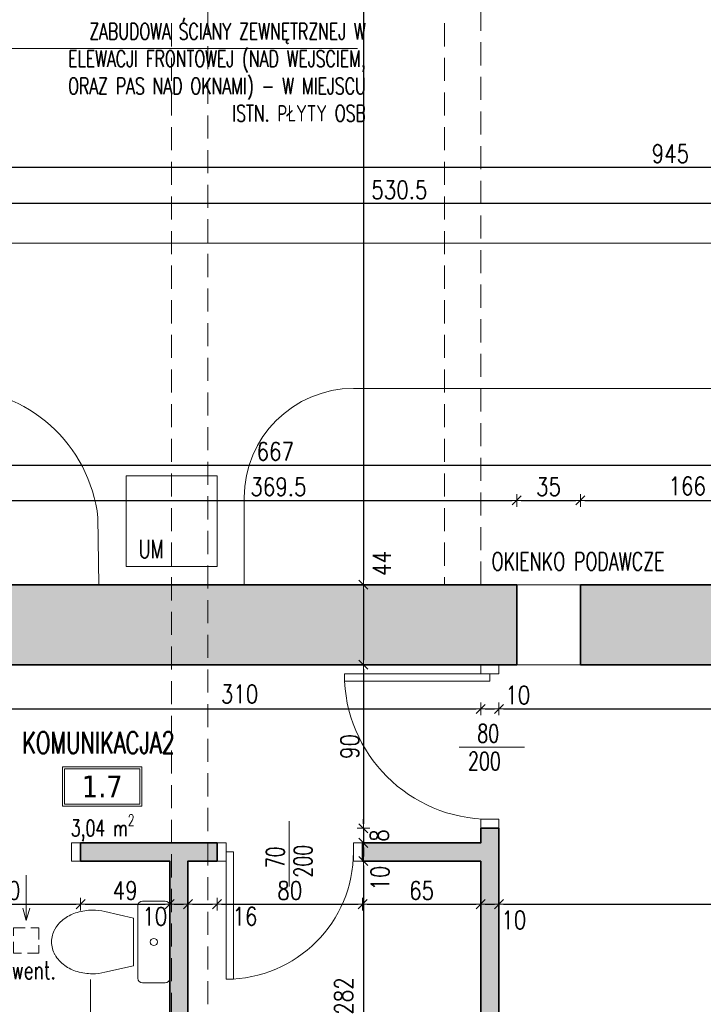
# Model space of a CAD drawing. Header units: millimetres. Extents: x 14400 to 93787, y -21104 to 39413.
# Tile 157 of 256: x 28819 to 29195, y 7123 to 7664. Entities that reach past the tile are written whole.
import ezdxf
from ezdxf.enums import TextEntityAlignment as Align

# ---------------------------------------------------------------- set-up
doc = ezdxf.new("R2010")
doc.units = ezdxf.units.MM
doc.linetypes.add('HIDDEN', pattern=[9.525, 6.35, -3.175])
for name, color, linetype, lineweight in [('!MODUS_ARMATURA', 6, 'Continuous', 9), ('!MODUS_HATCH_ŚCIANA', 254, 'Continuous', 9), ('__MODUS_ŚCIANY', 2, 'Continuous', 35), ('Armatura', 6, 'Continuous', 9), ('Cienka', 3, 'Continuous', 9), ('Drzwi', 1, 'Continuous', 15), ('Opis', 8, 'Continuous', 13), ('Opis_pom', 9, 'Continuous', 18), ('Wentylacja', 5, 'Continuous', 13), ('Widok', 1, 'Continuous', 15), ('WYMIAROWANIE', 1, 'Continuous', 18)]:
    doc.layers.add(name, color=color, linetype=linetype, lineweight=lineweight)
doc.styles.add('ARCHETYP', font='romans.shx', dxfattribs={"height": 15})
doc.styles.add('ARIAL', font='tahoma.ttf')
doc.styles.add('TXT', font='simplex.shx', dxfattribs={"width": 0.8})
doc.dimstyles.new('DIM50', dxfattribs={"dimscale": 5, "dimtxt": 2, "dimasz": 0.5, "dimexe": 0, "dimexo": 0, "dimgap": 0.5, "dimtad": 1, "dimdec": 4, "dimrnd": 0.5, "dimdsep": 46, "dimtxsty": 'TXT', "dimblk1": 'TICK1', "dimblk2": 'TICK1', "dimsah": 1, "dimcen": 0, "dimse1": 1, "dimse2": 1, "dimclrd": 1, "dimclre": 7, "dimclrt": 9, "dimadec": 0, "dimazin": 0, "dimtfac": 1, "dimtdec": 4, "dimtmove": 2, "dimatfit": 3, "dimldrblk": 'TICK1', "dimfxl": 1, "dimtolj": 1, "dimarcsym": 0})

# ---------------------------------------------------------------- blocks, each defined once
blk = doc.blocks.new('A$C351F644B')
for p, q in [((-16.71, 35.72), (-13.07, 19.98)), ((16.71, 35.72), (13.07, 19.98)), ((-20, 17.5), (20, 17.5)), ((13.07, 19.98), (-13.07, 19.98)), ((-22.5, 2.5), (-22.5, 15)), ((22.5, 15), (22.5, 2.5)), ((20, 0), (-20, 0))]:
    blk.add_line(p, q)
blk.add_circle((0, 8.75), 1.96)
for centre, radius, start, end in [((2.35, 46.88), 18.75, 120.1094, 144.4623), ((0, 50.93), 14.07, 90, 120.1094), ((0, 50.93), 14.07, 59.8906, 90), ((-2.35, 46.88), 18.75, 35.5377, 59.8906), ((6.06, 44.23), 23.31, 144.4623, 163.5183), ((-6.06, 44.23), 23.31, 16.4817, 35.5377), ((11.92, 42.5), 29.42, 163.5183, 180), ((-11.92, 42.5), 29.42, 0, 16.4817), ((11.92, 42.5), 29.42, 180, 193.3326), ((-11.92, 42.5), 29.42, 346.6674, 0), ((-20, 15), 2.5, 90, 180), ((20, 15), 2.5, 0, 90), ((-20, 2.5), 2.5, 180, 270), ((20, 2.5), 2.5, 270, 0)]:
    blk.add_arc(centre, radius, start, end)
blk = doc.blocks.new('TICK1')
at = {"color": 2}
blk.add_line((-1, -1), (1, 1), dxfattribs=at)
at = {"color": 0}
for p, q in [((0, 0), (-1, 0)), ((0, -1.4), (0, 1.4))]:
    blk.add_line(p, q, dxfattribs=at)
blk = doc.blocks.new('*D276')
at = {"layer": 'DEFPOINTS', "color": 0, "transparency": 16777216}
for p in [(28762.47, 7563.25), (28762.47, 7540.61), (29292.97, 7506.61)]:
    blk.add_point(p, dxfattribs=at)
at = {"layer": 'WYMIAROWANIE', "color": 1, "lineweight": -2, "transparency": 16777216}
blk.add_line((29290.47, 7563.25), (28764.97, 7563.25), dxfattribs=at)
at = {"layer": 'WYMIAROWANIE', "color": 1, "lineweight": -2, "transparency": 16777216, "xscale": 2.5, "yscale": 2.5, "zscale": 2.5, "rotation": 180}
blk.add_blockref('TICK1', (28762.47, 7563.25), dxfattribs=at)
at = {"layer": 'WYMIAROWANIE', "color": 1, "lineweight": -2, "transparency": 16777216, "xscale": 2.5, "yscale": 2.5, "zscale": 2.5}
blk.add_blockref('TICK1', (29292.97, 7563.25), dxfattribs=at)
at = {"layer": 'WYMIAROWANIE', "color": 9, "transparency": 16777216, "insert": (29027.72, 7570.75), "char_height": 10, "attachment_point": 5, "style": 'TXT'}
blk.add_mtext('\\A1;530.5', dxfattribs=at)
blk = doc.blocks.new('*D318')
at = {"layer": 'DEFPOINTS', "color": 0, "transparency": 16777216}
for p in [(29667.47, 7583.12), (28722.47, 7521.47), (29667.47, 7521.47)]:
    blk.add_point(p, dxfattribs=at)
at = {"layer": 'WYMIAROWANIE', "color": 1, "lineweight": -2, "transparency": 16777216}
blk.add_line((28724.97, 7583.12), (29664.97, 7583.12), dxfattribs=at)
at = {"layer": 'WYMIAROWANIE', "color": 1, "lineweight": -2, "transparency": 16777216, "xscale": 2.5, "yscale": 2.5, "zscale": 2.5, "rotation": 180}
blk.add_blockref('TICK1', (28722.47, 7583.12), dxfattribs=at)
at = {"layer": 'WYMIAROWANIE', "color": 1, "lineweight": -2, "transparency": 16777216, "xscale": 2.5, "yscale": 2.5, "zscale": 2.5}
blk.add_blockref('TICK1', (29667.47, 7583.12), dxfattribs=at)
at = {"layer": 'WYMIAROWANIE', "color": 9, "transparency": 16777216, "insert": (29176.73, 7590.62), "char_height": 10, "attachment_point": 5, "style": 'TXT'}
blk.add_mtext('\\A1;945', dxfattribs=at)
blk = doc.blocks.new('*D279')
at = {"layer": 'DEFPOINTS', "color": 0, "transparency": 16777216}
for p in [(28946.69, 8080.73), (28946.69, 7353.47), (29007.95, 7353.47)]:
    blk.add_point(p, dxfattribs=at)
at = {"layer": 'WYMIAROWANIE', "color": 1, "lineweight": -2, "transparency": 16777216}
blk.add_line((29007.95, 8078.23), (29007.95, 7355.97), dxfattribs=at)
at = {"layer": 'WYMIAROWANIE', "color": 1, "lineweight": -2, "transparency": 16777216, "xscale": 2.5, "yscale": 2.5, "zscale": 2.5}
for p, rotation in [((29007.95, 8080.73), 90), ((29007.95, 7353.47), 270)]:
    blk.add_blockref('TICK1', p, dxfattribs=dict(at, rotation=rotation))
at = {"layer": 'WYMIAROWANIE', "color": 9, "transparency": 16777216, "insert": (29000.45, 7717.1), "char_height": 10, "attachment_point": 5, "rotation": 90, "style": 'TXT'}
blk.add_mtext('\\A1;727.5', dxfattribs=at)
blk = doc.blocks.new('*D280')
at = {"layer": 'DEFPOINTS', "color": 0, "transparency": 16777216}
for p in [(29011.45, 7353.47), (29007.95, 7309.47), (29011.45, 7309.47)]:
    blk.add_point(p, dxfattribs=at)
at = {"layer": 'WYMIAROWANIE', "color": 1, "lineweight": -2, "transparency": 16777216}
blk.add_line((29007.95, 7350.97), (29007.95, 7311.97), dxfattribs=at)
at = {"layer": 'WYMIAROWANIE', "color": 1, "lineweight": -2, "transparency": 16777216, "xscale": 2.5, "yscale": 2.5, "zscale": 2.5}
for p, rotation in [((29007.95, 7353.47), 90), ((29007.95, 7309.47), 270)]:
    blk.add_blockref('TICK1', p, dxfattribs=dict(at, rotation=rotation))
at = {"layer": 'WYMIAROWANIE', "color": 9, "transparency": 16777216, "insert": (29018.1, 7365.16), "char_height": 10, "attachment_point": 5, "rotation": 90, "style": 'TXT'}
blk.add_mtext('\\A1;44', dxfattribs=at)
blk = doc.blocks.new('*D330')
at = {"layer": 'DEFPOINTS', "color": 0, "transparency": 16777216}
for p in [(29082.47, 7309.47), (29007.95, 7219.47), (29082.47, 7219.47)]:
    blk.add_point(p, dxfattribs=at)
at = {"layer": 'WYMIAROWANIE', "color": 1, "lineweight": -2, "transparency": 16777216}
blk.add_line((29007.95, 7306.97), (29007.95, 7221.97), dxfattribs=at)
at = {"layer": 'WYMIAROWANIE', "color": 1, "lineweight": -2, "transparency": 16777216, "xscale": 2.5, "yscale": 2.5, "zscale": 2.5}
for p, rotation in [((29007.95, 7309.47), 90), ((29007.95, 7219.47), 270)]:
    blk.add_blockref('TICK1', p, dxfattribs=dict(at, rotation=rotation))
at = {"layer": 'WYMIAROWANIE', "color": 9, "transparency": 16777216, "insert": (29000.45, 7264.47), "char_height": 10, "attachment_point": 5, "rotation": 90, "style": 'TXT'}
blk.add_mtext('\\A1;90', dxfattribs=at)
blk = doc.blocks.new('*D331')
at = {"layer": 'DEFPOINTS', "color": 0, "transparency": 16777216}
for p in [(29082.47, 7219.47), (29007.47, 7211.47), (29007.95, 7211.47)]:
    blk.add_point(p, dxfattribs=at)
at = {"layer": 'WYMIAROWANIE', "color": 1, "lineweight": -2, "transparency": 16777216}
for p, q in [((29007.95, 7221.97), (29007.95, 7224.47)), ((29007.95, 7219.47), (29007.95, 7211.47)), ((29007.95, 7208.97), (29007.95, 7206.47))]:
    blk.add_line(p, q, dxfattribs=at)
at = {"layer": 'WYMIAROWANIE', "color": 1, "lineweight": -2, "transparency": 16777216, "xscale": 2.5, "yscale": 2.5, "zscale": 2.5}
for p, rotation in [((29007.95, 7219.47), 270), ((29007.95, 7211.47), 90)]:
    blk.add_blockref('TICK1', p, dxfattribs=dict(at, rotation=rotation))
at = {"layer": 'WYMIAROWANIE', "color": 9, "transparency": 16777216, "insert": (29016.7, 7215.47), "char_height": 10, "attachment_point": 5, "rotation": 90, "style": 'TXT'}
blk.add_mtext('\\A1;8', dxfattribs=at)
blk = doc.blocks.new('*D332')
at = {"layer": 'DEFPOINTS', "color": 0, "transparency": 16777216}
for p in [(29007.47, 7211.47), (29007.95, 7201.46), (29007.95, 7201.46)]:
    blk.add_point(p, dxfattribs=at)
at = {"layer": 'WYMIAROWANIE', "color": 1, "lineweight": -2, "transparency": 16777216}
blk.add_line((29007.95, 7208.97), (29007.95, 7203.96), dxfattribs=at)
at = {"layer": 'WYMIAROWANIE', "color": 1, "lineweight": -2, "transparency": 16777216, "xscale": 2.5, "yscale": 2.5, "zscale": 2.5}
for p, rotation in [((29007.95, 7211.47), 90), ((29007.95, 7201.46), 270)]:
    blk.add_blockref('TICK1', p, dxfattribs=dict(at, rotation=rotation))
at = {"layer": 'WYMIAROWANIE', "color": 9, "transparency": 16777216, "insert": (29017.06, 7192.06), "char_height": 10, "attachment_point": 5, "rotation": 90, "style": 'TXT'}
blk.add_mtext('\\A1;10', dxfattribs=at)
blk = doc.blocks.new('*D333')
at = {"layer": 'DEFPOINTS', "color": 0, "transparency": 16777216}
for p in [(29007.95, 7201.46), (29007.95, 6919.47), (29072.47, 6919.47)]:
    blk.add_point(p, dxfattribs=at)
at = {"layer": 'WYMIAROWANIE', "color": 1, "lineweight": -2, "transparency": 16777216}
blk.add_line((29007.95, 7198.96), (29007.95, 6921.97), dxfattribs=at)
at = {"layer": 'WYMIAROWANIE', "color": 1, "lineweight": -2, "transparency": 16777216, "xscale": 2.5, "yscale": 2.5, "zscale": 2.5}
for p, rotation in [((29007.95, 7201.46), 90), ((29007.95, 6919.47), 270)]:
    blk.add_blockref('TICK1', p, dxfattribs=dict(at, rotation=rotation))
at = {"layer": 'WYMIAROWANIE', "color": 9, "transparency": 16777216, "insert": (28997.07, 7127.21), "char_height": 10, "attachment_point": 5, "rotation": 90, "style": 'TXT'}
blk.add_mtext('\\A1;282', dxfattribs=at)
blk = doc.blocks.new('*D282')
at = {"layer": 'DEFPOINTS', "color": 0, "transparency": 16777216}
for p in [(29092.22, 7399.87), (28722.47, 7360.47), (29092.22, 7360.47)]:
    blk.add_point(p, dxfattribs=at)
at = {"layer": 'WYMIAROWANIE', "color": 1, "lineweight": -2, "transparency": 16777216}
blk.add_line((28724.97, 7399.87), (29089.72, 7399.87), dxfattribs=at)
at = {"layer": 'WYMIAROWANIE', "color": 1, "lineweight": -2, "transparency": 16777216, "xscale": 2.5, "yscale": 2.5, "zscale": 2.5, "rotation": 180}
blk.add_blockref('TICK1', (28722.47, 7399.87), dxfattribs=at)
at = {"layer": 'WYMIAROWANIE', "color": 1, "lineweight": -2, "transparency": 16777216, "xscale": 2.5, "yscale": 2.5, "zscale": 2.5}
blk.add_blockref('TICK1', (29092.22, 7399.87), dxfattribs=at)
at = {"layer": 'WYMIAROWANIE', "color": 9, "transparency": 16777216, "insert": (28961.23, 7407.37), "char_height": 10, "attachment_point": 5, "style": 'TXT'}
blk.add_mtext('\\A1;369.5', dxfattribs=at)
blk = doc.blocks.new('*D283')
at = {"layer": 'DEFPOINTS', "color": 0, "transparency": 16777216}
for p in [(29127.22, 7399.87), (29092.22, 7360.47), (29127.22, 7360.47)]:
    blk.add_point(p, dxfattribs=at)
at = {"layer": 'WYMIAROWANIE', "color": 1, "lineweight": -2, "transparency": 16777216}
blk.add_line((29094.72, 7399.87), (29124.72, 7399.87), dxfattribs=at)
at = {"layer": 'WYMIAROWANIE', "color": 1, "lineweight": -2, "transparency": 16777216, "xscale": 2.5, "yscale": 2.5, "zscale": 2.5, "rotation": 180}
blk.add_blockref('TICK1', (29092.22, 7399.87), dxfattribs=at)
at = {"layer": 'WYMIAROWANIE', "color": 1, "lineweight": -2, "transparency": 16777216, "xscale": 2.5, "yscale": 2.5, "zscale": 2.5}
blk.add_blockref('TICK1', (29127.22, 7399.87), dxfattribs=at)
at = {"layer": 'WYMIAROWANIE', "color": 9, "transparency": 16777216, "insert": (29109.72, 7407.37), "char_height": 10, "attachment_point": 5, "style": 'TXT'}
blk.add_mtext('\\A1;35', dxfattribs=at)
blk = doc.blocks.new('*D284')
at = {"layer": 'DEFPOINTS', "color": 0, "transparency": 16777216}
for p in [(29292.97, 7399.87), (29292.97, 7362.97), (29127.22, 7360.47)]:
    blk.add_point(p, dxfattribs=at)
at = {"layer": 'WYMIAROWANIE', "color": 1, "lineweight": -2, "transparency": 16777216}
blk.add_line((29129.72, 7399.87), (29290.47, 7399.87), dxfattribs=at)
at = {"layer": 'WYMIAROWANIE', "color": 1, "lineweight": -2, "transparency": 16777216, "xscale": 2.5, "yscale": 2.5, "zscale": 2.5, "rotation": 180}
blk.add_blockref('TICK1', (29127.22, 7399.87), dxfattribs=at)
at = {"layer": 'WYMIAROWANIE', "color": 1, "lineweight": -2, "transparency": 16777216, "xscale": 2.5, "yscale": 2.5, "zscale": 2.5}
blk.add_blockref('TICK1', (29292.97, 7399.87), dxfattribs=at)
at = {"layer": 'WYMIAROWANIE', "color": 9, "transparency": 16777216, "insert": (29186, 7407.79), "char_height": 10, "attachment_point": 5, "style": 'TXT'}
blk.add_mtext('\\A1;166', dxfattribs=at)
blk = doc.blocks.new('*D334')
at = {"layer": 'DEFPOINTS', "color": 0, "transparency": 16777216}
for p in [(29292.97, 7419.31), (28625.99, 7353.47), (29292.97, 7353.47)]:
    blk.add_point(p, dxfattribs=at)
at = {"layer": 'WYMIAROWANIE', "color": 1, "lineweight": -2, "transparency": 16777216}
blk.add_line((28628.49, 7419.31), (29290.47, 7419.31), dxfattribs=at)
at = {"layer": 'WYMIAROWANIE', "color": 1, "lineweight": -2, "transparency": 16777216, "xscale": 2.5, "yscale": 2.5, "zscale": 2.5, "rotation": 180}
blk.add_blockref('TICK1', (28625.99, 7419.31), dxfattribs=at)
at = {"layer": 'WYMIAROWANIE', "color": 1, "lineweight": -2, "transparency": 16777216, "xscale": 2.5, "yscale": 2.5, "zscale": 2.5}
blk.add_blockref('TICK1', (29292.97, 7419.31), dxfattribs=at)
at = {"layer": 'WYMIAROWANIE', "color": 9, "transparency": 16777216, "insert": (28959.48, 7426.81), "char_height": 10, "attachment_point": 5, "style": 'TXT'}
blk.add_mtext('\\A1;667', dxfattribs=at)
blk = doc.blocks.new('*D355')
at = {"layer": 'DEFPOINTS', "color": 0, "transparency": 16777216}
for p in [(28772.47, 7201.46), (28852.47, 7201.45), (28852.47, 7177.76)]:
    blk.add_point(p, dxfattribs=at)
at = {"layer": 'WYMIAROWANIE', "color": 1, "lineweight": -2, "transparency": 16777216}
blk.add_line((28774.97, 7177.76), (28849.97, 7177.76), dxfattribs=at)
at = {"layer": 'WYMIAROWANIE', "color": 1, "lineweight": -2, "transparency": 16777216, "xscale": 2.5, "yscale": 2.5, "zscale": 2.5, "rotation": 180}
blk.add_blockref('TICK1', (28772.47, 7177.76), dxfattribs=at)
at = {"layer": 'WYMIAROWANIE', "color": 1, "lineweight": -2, "transparency": 16777216, "xscale": 2.5, "yscale": 2.5, "zscale": 2.5}
blk.add_blockref('TICK1', (28852.47, 7177.76), dxfattribs=at)
at = {"layer": 'WYMIAROWANIE', "color": 9, "transparency": 16777216, "insert": (28812.47, 7185.26), "char_height": 10, "attachment_point": 5, "style": 'TXT'}
blk.add_mtext('\\A1;80', dxfattribs=at)
blk = doc.blocks.new('*D356')
at = {"layer": 'DEFPOINTS', "color": 0, "transparency": 16777216}
for p in [(28852.47, 7201.45), (28901.47, 7201.45), (28901.47, 7177.76)]:
    blk.add_point(p, dxfattribs=at)
at = {"layer": 'WYMIAROWANIE', "color": 1, "lineweight": -2, "transparency": 16777216}
blk.add_line((28854.97, 7177.76), (28898.97, 7177.76), dxfattribs=at)
at = {"layer": 'WYMIAROWANIE', "color": 1, "lineweight": -2, "transparency": 16777216, "xscale": 2.5, "yscale": 2.5, "zscale": 2.5, "rotation": 180}
blk.add_blockref('TICK1', (28852.47, 7177.76), dxfattribs=at)
at = {"layer": 'WYMIAROWANIE', "color": 1, "lineweight": -2, "transparency": 16777216, "xscale": 2.5, "yscale": 2.5, "zscale": 2.5}
blk.add_blockref('TICK1', (28901.47, 7177.76), dxfattribs=at)
at = {"layer": 'WYMIAROWANIE', "color": 9, "transparency": 16777216, "insert": (28876.97, 7185.26), "char_height": 10, "attachment_point": 5, "style": 'TXT'}
blk.add_mtext('\\A1;49', dxfattribs=at)
blk = doc.blocks.new('*D357')
at = {"layer": 'DEFPOINTS', "color": 0, "transparency": 16777216}
for p in [(28901.47, 7201.45), (28911.47, 7201.45), (28911.47, 7177.76)]:
    blk.add_point(p, dxfattribs=at)
at = {"layer": 'WYMIAROWANIE', "color": 1, "lineweight": -2, "transparency": 16777216}
blk.add_line((28903.97, 7177.76), (28908.97, 7177.76), dxfattribs=at)
at = {"layer": 'WYMIAROWANIE', "color": 1, "lineweight": -2, "transparency": 16777216, "xscale": 2.5, "yscale": 2.5, "zscale": 2.5, "rotation": 180}
blk.add_blockref('TICK1', (28901.47, 7177.76), dxfattribs=at)
at = {"layer": 'WYMIAROWANIE', "color": 1, "lineweight": -2, "transparency": 16777216, "xscale": 2.5, "yscale": 2.5, "zscale": 2.5}
blk.add_blockref('TICK1', (28911.47, 7177.76), dxfattribs=at)
at = {"layer": 'WYMIAROWANIE', "color": 9, "transparency": 16777216, "insert": (28893.22, 7170.99), "char_height": 10, "attachment_point": 5, "style": 'TXT'}
blk.add_mtext('\\A1;10', dxfattribs=at)
blk = doc.blocks.new('*D358')
at = {"layer": 'DEFPOINTS', "color": 0, "transparency": 16777216}
for p in [(28911.47, 7201.45), (28927.47, 7201.46), (28927.47, 7177.76)]:
    blk.add_point(p, dxfattribs=at)
at = {"layer": 'WYMIAROWANIE', "color": 1, "lineweight": -2, "transparency": 16777216}
blk.add_line((28913.97, 7177.76), (28924.97, 7177.76), dxfattribs=at)
at = {"layer": 'WYMIAROWANIE', "color": 1, "lineweight": -2, "transparency": 16777216, "xscale": 2.5, "yscale": 2.5, "zscale": 2.5, "rotation": 180}
blk.add_blockref('TICK1', (28911.47, 7177.76), dxfattribs=at)
at = {"layer": 'WYMIAROWANIE', "color": 1, "lineweight": -2, "transparency": 16777216, "xscale": 2.5, "yscale": 2.5, "zscale": 2.5}
blk.add_blockref('TICK1', (28927.47, 7177.76), dxfattribs=at)
at = {"layer": 'WYMIAROWANIE', "color": 9, "transparency": 16777216, "insert": (28942.85, 7171.03), "char_height": 10, "attachment_point": 5, "style": 'TXT'}
blk.add_mtext('\\A1;16', dxfattribs=at)
blk = doc.blocks.new('*D359')
at = {"layer": 'DEFPOINTS', "color": 0, "transparency": 16777216}
for p in [(28927.47, 7201.46), (29007.47, 7201.45), (29007.47, 7177.76)]:
    blk.add_point(p, dxfattribs=at)
at = {"layer": 'WYMIAROWANIE', "color": 1, "lineweight": -2, "transparency": 16777216}
blk.add_line((28929.97, 7177.76), (29004.97, 7177.76), dxfattribs=at)
at = {"layer": 'WYMIAROWANIE', "color": 1, "lineweight": -2, "transparency": 16777216, "xscale": 2.5, "yscale": 2.5, "zscale": 2.5, "rotation": 180}
blk.add_blockref('TICK1', (28927.47, 7177.76), dxfattribs=at)
at = {"layer": 'WYMIAROWANIE', "color": 1, "lineweight": -2, "transparency": 16777216, "xscale": 2.5, "yscale": 2.5, "zscale": 2.5}
blk.add_blockref('TICK1', (29007.47, 7177.76), dxfattribs=at)
at = {"layer": 'WYMIAROWANIE', "color": 9, "transparency": 16777216, "insert": (28967.47, 7185.26), "char_height": 10, "attachment_point": 5, "style": 'TXT'}
blk.add_mtext('\\A1;80', dxfattribs=at)
blk = doc.blocks.new('*D360')
at = {"layer": 'DEFPOINTS', "color": 0, "transparency": 16777216}
for p in [(29007.47, 7201.45), (29072.47, 7201.45), (29072.47, 7177.76)]:
    blk.add_point(p, dxfattribs=at)
at = {"layer": 'WYMIAROWANIE', "color": 1, "lineweight": -2, "transparency": 16777216}
blk.add_line((29009.97, 7177.76), (29069.97, 7177.76), dxfattribs=at)
at = {"layer": 'WYMIAROWANIE', "color": 1, "lineweight": -2, "transparency": 16777216, "xscale": 2.5, "yscale": 2.5, "zscale": 2.5, "rotation": 180}
blk.add_blockref('TICK1', (29007.47, 7177.76), dxfattribs=at)
at = {"layer": 'WYMIAROWANIE', "color": 1, "lineweight": -2, "transparency": 16777216, "xscale": 2.5, "yscale": 2.5, "zscale": 2.5}
blk.add_blockref('TICK1', (29072.47, 7177.76), dxfattribs=at)
at = {"layer": 'WYMIAROWANIE', "color": 9, "transparency": 16777216, "insert": (29039.97, 7185.26), "char_height": 10, "attachment_point": 5, "style": 'TXT'}
blk.add_mtext('\\A1;65', dxfattribs=at)
blk = doc.blocks.new('*D361')
at = {"layer": 'DEFPOINTS', "color": 0, "transparency": 16777216}
for p in [(29072.47, 7201.45), (29082.47, 7177.76), (29082.47, 7177.76)]:
    blk.add_point(p, dxfattribs=at)
at = {"layer": 'WYMIAROWANIE', "color": 1, "lineweight": -2, "transparency": 16777216}
blk.add_line((29074.97, 7177.76), (29079.97, 7177.76), dxfattribs=at)
at = {"layer": 'WYMIAROWANIE', "color": 1, "lineweight": -2, "transparency": 16777216, "xscale": 2.5, "yscale": 2.5, "zscale": 2.5, "rotation": 180}
blk.add_blockref('TICK1', (29072.47, 7177.76), dxfattribs=at)
at = {"layer": 'WYMIAROWANIE', "color": 1, "lineweight": -2, "transparency": 16777216, "xscale": 2.5, "yscale": 2.5, "zscale": 2.5}
blk.add_blockref('TICK1', (29082.47, 7177.76), dxfattribs=at)
at = {"layer": 'WYMIAROWANIE', "color": 9, "transparency": 16777216, "insert": (29090.63, 7169.06), "char_height": 10, "attachment_point": 5, "style": 'TXT'}
blk.add_mtext('\\A1;10', dxfattribs=at)
blk = doc.blocks.new('*D300')
at = {"layer": 'DEFPOINTS', "color": 0, "transparency": 16777216}
for p in [(29082.47, 7177.76), (29419.47, 7177.76), (29419.47, 7177.76)]:
    blk.add_point(p, dxfattribs=at)
at = {"layer": 'WYMIAROWANIE', "color": 1, "lineweight": -2, "transparency": 16777216}
blk.add_line((29084.97, 7177.76), (29416.97, 7177.76), dxfattribs=at)
at = {"layer": 'WYMIAROWANIE', "color": 1, "lineweight": -2, "transparency": 16777216, "xscale": 2.5, "yscale": 2.5, "zscale": 2.5, "rotation": 180}
blk.add_blockref('TICK1', (29082.47, 7177.76), dxfattribs=at)
at = {"layer": 'WYMIAROWANIE', "color": 1, "lineweight": -2, "transparency": 16777216, "xscale": 2.5, "yscale": 2.5, "zscale": 2.5}
blk.add_blockref('TICK1', (29419.47, 7177.76), dxfattribs=at)
at = {"layer": 'WYMIAROWANIE', "color": 9, "transparency": 16777216, "insert": (29250.97, 7185.26), "char_height": 10, "attachment_point": 5, "style": 'TXT'}
blk.add_mtext('\\A1;337', dxfattribs=at)
blk = doc.blocks.new('*D362')
at = {"layer": 'DEFPOINTS', "color": 0, "transparency": 16777216}
for p in [(28762.47, 7309.47), (29072.47, 7309.47), (29072.47, 7285.17)]:
    blk.add_point(p, dxfattribs=at)
at = {"layer": 'WYMIAROWANIE', "color": 1, "lineweight": -2, "transparency": 16777216}
blk.add_line((28764.97, 7285.17), (29069.97, 7285.17), dxfattribs=at)
at = {"layer": 'WYMIAROWANIE', "color": 1, "lineweight": -2, "transparency": 16777216, "xscale": 2.5, "yscale": 2.5, "zscale": 2.5, "rotation": 180}
blk.add_blockref('TICK1', (28762.47, 7285.17), dxfattribs=at)
at = {"layer": 'WYMIAROWANIE', "color": 1, "lineweight": -2, "transparency": 16777216, "xscale": 2.5, "yscale": 2.5, "zscale": 2.5}
blk.add_blockref('TICK1', (29072.47, 7285.17), dxfattribs=at)
at = {"layer": 'WYMIAROWANIE', "color": 9, "transparency": 16777216, "insert": (28939.85, 7293.34), "char_height": 10, "attachment_point": 5, "style": 'TXT'}
blk.add_mtext('\\A1;310', dxfattribs=at)
blk = doc.blocks.new('*D363')
at = {"layer": 'DEFPOINTS', "color": 0, "transparency": 16777216}
for p in [(29072.47, 7309.47), (29082.47, 7309.47), (29082.47, 7285.17)]:
    blk.add_point(p, dxfattribs=at)
at = {"layer": 'WYMIAROWANIE', "color": 1, "lineweight": -2, "transparency": 16777216}
blk.add_line((29074.97, 7285.17), (29079.97, 7285.17), dxfattribs=at)
at = {"layer": 'WYMIAROWANIE', "color": 1, "lineweight": -2, "transparency": 16777216, "xscale": 2.5, "yscale": 2.5, "zscale": 2.5, "rotation": 180}
blk.add_blockref('TICK1', (29072.47, 7285.17), dxfattribs=at)
at = {"layer": 'WYMIAROWANIE', "color": 1, "lineweight": -2, "transparency": 16777216, "xscale": 2.5, "yscale": 2.5, "zscale": 2.5}
blk.add_blockref('TICK1', (29082.47, 7285.17), dxfattribs=at)
at = {"layer": 'WYMIAROWANIE', "color": 9, "transparency": 16777216, "insert": (29092.82, 7292.76), "char_height": 10, "attachment_point": 5, "style": 'TXT'}
blk.add_mtext('\\A1;10', dxfattribs=at)
blk = doc.blocks.new('*D364')
at = {"layer": 'DEFPOINTS', "color": 0, "transparency": 16777216}
for p in [(29082.47, 7309.47), (29419.47, 7309.47), (29419.47, 7285.17)]:
    blk.add_point(p, dxfattribs=at)
at = {"layer": 'WYMIAROWANIE', "color": 1, "lineweight": -2, "transparency": 16777216}
blk.add_line((29084.97, 7285.17), (29416.97, 7285.17), dxfattribs=at)
at = {"layer": 'WYMIAROWANIE', "color": 1, "lineweight": -2, "transparency": 16777216, "xscale": 2.5, "yscale": 2.5, "zscale": 2.5, "rotation": 180}
blk.add_blockref('TICK1', (29082.47, 7285.17), dxfattribs=at)
at = {"layer": 'WYMIAROWANIE', "color": 1, "lineweight": -2, "transparency": 16777216, "xscale": 2.5, "yscale": 2.5, "zscale": 2.5}
blk.add_blockref('TICK1', (29419.47, 7285.17), dxfattribs=at)
at = {"layer": 'WYMIAROWANIE', "color": 9, "transparency": 16777216, "insert": (29250.97, 7292.67), "char_height": 10, "attachment_point": 5, "style": 'TXT'}
blk.add_mtext('\\A1;337', dxfattribs=at)

msp = doc.modelspace()

# ---------------------------------------------------------------- hatches: boundary and pattern name
at = {"layer": '!MODUS_HATCH_ŚCIANA', "ltscale": 2}
h = msp.add_hatch(color=256, dxfattribs=at)
h.dxf.hatch_style = 1
h.paths.add_polyline_path([(28746.4719, 7219.47289), (28762.4719, 7219.47289), (28762.4719, 7211.47289), (28772.4719, 7211.47289), (28772.4719, 7201.44768), (28762.4719, 7201.44768), (28762.4719, 7112.44768), (28901.4719, 7112.44768), (28901.4719, 7201.44768), (28852.4719, 7201.44768), (28852.4719, 7211.47289), (28927.4719, 7211.47289), (28927.4719, 7201.44768), (28911.4719, 7201.44768), (28911.4719, 7102.44768), (28762.4719, 7102.44768), (28762.4719, 6906.44768), (29072.4719, 6919.47289), (29072.4719, 7201.44768), (29007.4719, 7201.44768), (29007.4719, 7211.47289), (29072.4719, 7211.47289), (29072.4719, 7219.47289), (29082.4719, 7219.47289), (29082.4719, 6919.89306), (29111.08642, 6921.09535), (29112.76013, 6881.2609), (28722.4719, 6864.73171), (28722.4719, 7219.47289)])
h.paths.add_polyline_path([(28722.4719, 7309.47289), (28722.4719, 7353.47289), (29092.21605, 7353.47289), (29092.21605, 7309.47289), (29072.4719, 7309.47289), (28762.4719, 7309.47289), (28746.4719, 7309.47289)])
h = msp.add_hatch(color=256, dxfattribs=at)
h.dxf.hatch_style = 1
h.paths.add_polyline_path([(29302.9719, 7353.47289), (29127.21605, 7353.47289), (29127.21605, 7309.47289), (29322.4719, 7309.47289), (29322.4719, 7319.47289), (29302.9719, 7319.47289)])

# ---------------------------------------------------------------- linework, layer by layer
at = {"layer": '__MODUS_ŚCIANY', "ltscale": 2}
msp.add_lwpolyline([(29092.21605, 7353.47289), (28722.4719, 7353.47289), (28722.4719, 7309.47289)], dxfattribs=at)
at = {"layer": '__MODUS_ŚCIANY'}
for points in [[(29092.21605, 7353.47289), (29092.21605, 7309.47289)], [(29302.9719, 7353.47289), (29127.21605, 7353.47289)], [(29127.21605, 7353.47289), (29127.21605, 7309.47289)], [(28722.4719, 7309.47289), (29072.4719, 7309.47289), (29092.21605, 7309.47289)], [(29127.21605, 7309.47289), (29322.4719, 7309.47289)], [(29072.4719, 7219.47289), (29072.4719, 7211.47289), (29007.4719, 7211.47289)], [(29072.4719, 7219.47289), (29082.4719, 7219.47289)], [(29111.07312, 6921.09479), (29082.4719, 6919.89306), (29082.4719, 7219.47289)], [(28927.4719, 7211.47289), (28852.4719, 7211.47289)], [(28852.4719, 7211.47289), (28852.4719, 7201.44768)], [(28927.4719, 7211.47289), (28927.4719, 7201.44768)], [(28927.4719, 7211.46028), (28927.4719, 7201.46028)], [(29007.4719, 7211.47289), (29007.4719, 7201.44768)], [(28927.4719, 7201.44768), (28911.4719, 7201.44768), (28911.4719, 7102.44768), (28762.4719, 7102.44768), (28762.4719, 6906.44768), (29072.4719, 6919.47289), (29072.4719, 7201.44768)], [(28852.4719, 7201.44768), (28901.4719, 7201.44768), (28901.4719, 7112.44768), (28762.4719, 7112.44768), (28762.4719, 7201.44768), (28772.4719, 7201.44768)], [(29072.4719, 7201.44768), (29007.4719, 7201.44768)]]:
    msp.add_lwpolyline(points, dxfattribs=at)
at = {"layer": 'Armatura'}
msp.add_lwpolyline([(28877.4719, 7413.47289), (28927.4719, 7413.47289), (28927.4719, 7363.47289), (28877.4719, 7363.47289)], close=True, dxfattribs=at)
at = {"layer": 'Cienka', "linetype": 'HIDDEN', "ltscale": 2}
for points in [[(28902.4719, 8081.47289), (28902.4719, 6912.33003)], [(28922.4719, 6913.17037), (28922.4719, 8081.47289)], [(29052.4719, 8081.47289), (29052.4719, 7353.47289)], [(29072.4719, 7353.47289), (29072.4719, 8081.47289)]]:
    msp.add_lwpolyline(points, dxfattribs=at)
at = {"layer": 'Drzwi'}
for points in [[(29072.4719, 7309.47289), (29082.4719, 7309.47289), (29082.4719, 7304.47289), (29072.4719, 7304.47289)], [(28997.4719, 7300.47289), (29077.4719, 7300.47289), (29077.4719, 7304.47289), (28997.4719, 7304.47289)], [(29072.4719, 7224.47289), (29082.4719, 7224.47289), (29082.4719, 7219.47289), (29072.4719, 7219.47289)], [(28852.4719, 7211.46028), (28852.4719, 7201.46028), (28847.4719, 7201.46028), (28847.4719, 7211.46028)], [(28932.4719, 7211.46028), (28932.4719, 7201.46028), (28927.4719, 7201.46028), (28927.4719, 7211.46028)], [(29007.4719, 7211.46028), (29007.4719, 7201.46028), (29002.4719, 7201.46028), (29002.4719, 7211.46028)], [(28936.4719, 7136.46028), (28936.4719, 7206.46028), (28932.4719, 7206.46028), (28932.4719, 7136.46028)]]:
    msp.add_lwpolyline(points, close=True, dxfattribs=at)
for points in [[(29060.60869, 7264.10128), (29096.43203, 7264.10128)], [(28967.10029, 7223.32349), (28967.10029, 7187.50015)]]:
    msp.add_lwpolyline(points, dxfattribs=at)
for centre, radius, start, end in [((29077.4719, 7304.47289), 80, 180, 270), ((28932.4719, 7206.46028), 70, 270, 360)]:
    msp.add_arc(centre, radius, start, end, dxfattribs=at)
at = {"layer": 'Opis'}
msp.add_lwpolyline([(28787.86214, 7648.57906), (29004.67674, 7648.57906)], dxfattribs=at)
at = {"layer": 'Opis_pom', "ltscale": 0.7}
for points in [[(28842.56245, 7231.60391), (28886.08245, 7231.60391), (28886.08245, 7253.36391), (28842.56245, 7253.36391)], [(28843.65045, 7232.69191), (28884.99445, 7232.69191), (28884.99445, 7252.27591), (28843.65045, 7252.27591)]]:
    msp.add_lwpolyline(points, close=True, dxfattribs=at)
msp.add_lwpolyline([(28857.80153, 7041.07843), (28857.80153, 7136.27994)], dxfattribs=at)
at = {"layer": 'Wentylacja'}
for points in [[(28822.54477, 7193.71106), (28822.54477, 7168.71106)], [(28822.54477, 7168.71106), (28820.60428, 7175.54714)], [(28822.54477, 7168.71106), (28824.48525, 7175.54714)]]:
    msp.add_lwpolyline(points, dxfattribs=at)
at = {"layer": 'Wentylacja', "linetype": 'HIDDEN'}
msp.add_lwpolyline([(28815.54477, 7164.71106), (28829.54477, 7164.71106), (28829.54477, 7150.71106), (28815.54477, 7150.71106)], close=True, dxfattribs=at)
at = {"layer": 'Widok'}
for points in [[(28862.4719, 7353.47289), (28861.98515, 7390.28438, 0.382244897), (28782.4719, 7461.47289), (28682.4719, 7461.47289), (28682.4719, 7461.47289, -0.414213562), (28642.4719, 7501.47289), (28642.4719, 7501.47289, -0.414213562), (28682.4719, 7541.47289), (29272.9719, 7541.47289, -0.414213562), (29292.9719, 7521.47289), (29292.9719, 7521.47289)], [(29292.9719, 7461.47289), (29002.4719, 7461.47289, 0.414213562), (28942.4719, 7401.47289), (28942.4719, 7353.47289)]]:
    msp.add_lwpolyline(points, format="xyb", dxfattribs=at)
at = {"layer": 'Widok', "ltscale": 2}
for points in [[(29092.21605, 7353.47289), (29127.21605, 7353.47289)], [(29092.21605, 7309.47289), (29127.21605, 7309.47289)]]:
    msp.add_lwpolyline(points, dxfattribs=at)

# ---------------------------------------------------------------- block references
at = {"layer": '!MODUS_ARMATURA', "rotation": 90}
msp.add_blockref('A$C351F644B', (28901.4719, 7156.94768), dxfattribs=at)

# ---------------------------------------------------------------- texts
at = {"layer": 'Opis', "style": 'ARCHETYP', "width": 0.7}
for s, rotation, p in [('UM', 0, (28884.32886, 7368.16713)), ('OKIENKO PODAWCZE ', 0, (29078.38867, 7361.30076)), ('80', 359.6818433, (29070.54124, 7266.71792)), ('200', 359.6818433, (29065.45692, 7251.50158)), ('70', 89.6818433, (28964.48364, 7197.43269)), ('200', 89.6818433, (28979.69998, 7192.34838))]:
    msp.add_text(s, height=10, rotation=rotation, dxfattribs=at).set_placement(p)
at = {"layer": 'Opis', "ltscale": 0.7, "insert": (28811.68551, 7662.36875), "char_height": 9, "width": 197.5683761, "attachment_point": 1, "style": 'TXT'}
msp.add_mtext('\\pxqr;{\\W0.7;ZABUDOWA ŚCIANY ZEWNĘTRZNEJ W ELEWACJI FRONTOWEJ (NAD WEJSCIEM, ORAZ PAS NAD OKNAMI) - W MIEJSCU ISTN. PŁYTY OSB}', dxfattribs=at)
at = {"layer": 'Opis_pom', "ltscale": 0.7, "style": 'TXT', "width": 0.7}
msp.add_text('KOMUNIKACJA2', height=12, dxfattribs=at).set_placement((28862.29897, 7260.55694), align=Align.CENTER)
at = {"layer": 'Opis_pom', "ltscale": 0.7, "insert": (28834.63455, 7227.14361), "char_height": 9, "attachment_point": 1, "style": 'TXT'}
msp.add_mtext_dynamic_manual_height_columns('\\A1;\\pxqc;{\\W0.7;3,04 m\\H0.7x;\\S2^ ;}', width=59.9910642, gutter_width=75, heights=[0], dxfattribs=at)
at = {"layer": 'Opis_pom', "ltscale": 0.7, "style": 'ARIAL'}
msp.add_attdef('1.7', text='', height=11.968, dxfattribs=at).set_placement((28864.32245, 7242.48391), align=Align.MIDDLE_CENTER)
at = {"layer": 'Wentylacja', "style": 'ARCHETYP', "width": 0.7}
msp.add_text('went.', height=10, rotation=0, dxfattribs=at).set_placement((28814.57835, 7136.42361))

# ---------------------------------------------------------------- dimensions: what is measured, and where the dimension line sits
at = {"layer": 'WYMIAROWANIE'}
dim = msp.add_aligned_dim(p1=(28946.68623, 8080.73167), p2=(28946.68623, 7353.47289), distance=61.26821, dimstyle='DIM50', dxfattribs=at)
dim.commit()
dim.dimension.update_dxf_attribs({"geometry": '*D279', "text_midpoint": (29000.45444, 7717.10228)})
for base, p1, p2, picture, middle in [((29667.4719, 7583.12034), (28722.4719, 7521.47289), (29667.4719, 7521.47289), '*D318', (29176.73186, 7590.62034)), ((29092.216052, 7399.868916), (28722.4719, 7360.47289), (29092.216052, 7360.47289), '*D282', (28961.229761, 7407.368916)), ((29292.9719, 7399.868916), (29127.216052, 7360.47289), (29292.9719, 7362.97289), '*D284', (29185.995272, 7407.793977)), ((29072.4719, 7285.16968), (28762.4719, 7309.47289), (29072.4719, 7309.47289), '*D362', (28939.84695, 7293.34291)), ((29082.4719, 7285.16968), (29072.4719, 7309.47289), (29082.4719, 7309.47289), '*D363', (29092.82104, 7292.75827)), ((28911.4719, 7177.75628), (28901.4719, 7201.44768), (28911.4719, 7201.44768), '*D357', (28893.22033, 7170.99169)), ((28927.4719, 7177.75628), (28911.4719, 7201.44768), (28927.4719, 7201.46028), '*D358', (28942.85282, 7171.02603)), ((29082.4719, 7177.75628), (29072.4719, 7201.44768), (29082.4719, 7177.75628), '*D361', (29090.62917, 7169.05968))]:
    dim = msp.add_linear_dim(base=base, p1=p1, p2=p2, dimstyle='DIM50', dxfattribs=at)
    dim.commit()
    dim.dimension.update_dxf_attribs({"geometry": picture, "text_midpoint": middle, "dimtype": 160})
for base, p1, p2, picture, middle in [((28762.4719, 7563.25167), (29292.9719, 7506.61228), (28762.4719, 7540.61228), '*D276', (29027.7219, 7570.75167)), ((29292.9719, 7419.31317), (28625.9874, 7353.47289), (29292.9719, 7353.47289), '*D334', (28959.47965, 7426.81317)), ((29127.21605, 7399.86892), (29092.21605, 7360.47289), (29127.21605, 7360.47289), '*D283', (29109.71605, 7407.36892)), ((29419.4719, 7285.16968), (29082.4719, 7309.47289), (29419.4719, 7309.47289), '*D364', (29250.9719, 7292.66968)), ((28852.4719, 7177.75628), (28772.4719, 7201.46028), (28852.4719, 7201.44768), '*D355', (28812.4719, 7185.25628)), ((28901.4719, 7177.75628), (28852.4719, 7201.44768), (28901.4719, 7201.44768), '*D356', (28876.9719, 7185.25628)), ((29007.4719, 7177.75628), (28927.4719, 7201.46028), (29007.4719, 7201.44768), '*D359', (28967.4719, 7185.25628)), ((29072.4719, 7177.75628), (29007.4719, 7201.44768), (29072.4719, 7201.44768), '*D360', (29039.9719, 7185.25628)), ((29419.4719, 7177.75628), (29082.4719, 7177.75628), (29419.4719, 7177.75628), '*D300', (29250.9719, 7185.25628))]:
    dim = msp.add_linear_dim(base=base, p1=p1, p2=p2, dimstyle='DIM50', dxfattribs=at)
    dim.commit()
    dim.dimension.update_dxf_attribs({"geometry": picture, "text_midpoint": middle})
for base, p1, p2, picture, middle in [((29007.95444, 7309.47289), (29011.45444, 7353.47289), (29011.45444, 7309.47289), '*D280', (29018.09508, 7365.15625)), ((29007.95444, 7201.46028), (29007.4719, 7211.47289), (29007.95444, 7201.46028), '*D332', (29017.05511, 7192.06034)), ((29007.95444, 6919.47289), (29007.95444, 7201.46028), (29072.4719, 6919.47289), '*D333', (28997.06936, 7127.20516))]:
    dim = msp.add_linear_dim(base=base, p1=p1, p2=p2, angle=90, dimstyle='DIM50', dxfattribs=at)
    dim.commit()
    dim.dimension.update_dxf_attribs({"geometry": picture, "text_midpoint": middle, "dimtype": 160})
for base, p1, p2, picture, middle in [((29007.95444, 7219.47289), (29082.4719, 7309.47289), (29082.4719, 7219.47289), '*D330', (29000.45444, 7264.47289)), ((29007.95444, 7211.47289), (29082.4719, 7219.47289), (29007.4719, 7211.47289), '*D331', (29016.70444, 7215.47289))]:
    dim = msp.add_linear_dim(base=base, p1=p1, p2=p2, angle=90, dimstyle='DIM50', dxfattribs=at)
    dim.commit()
    dim.dimension.update_dxf_attribs({"geometry": picture, "text_midpoint": middle})

doc.saveas('drawing.dxf')
